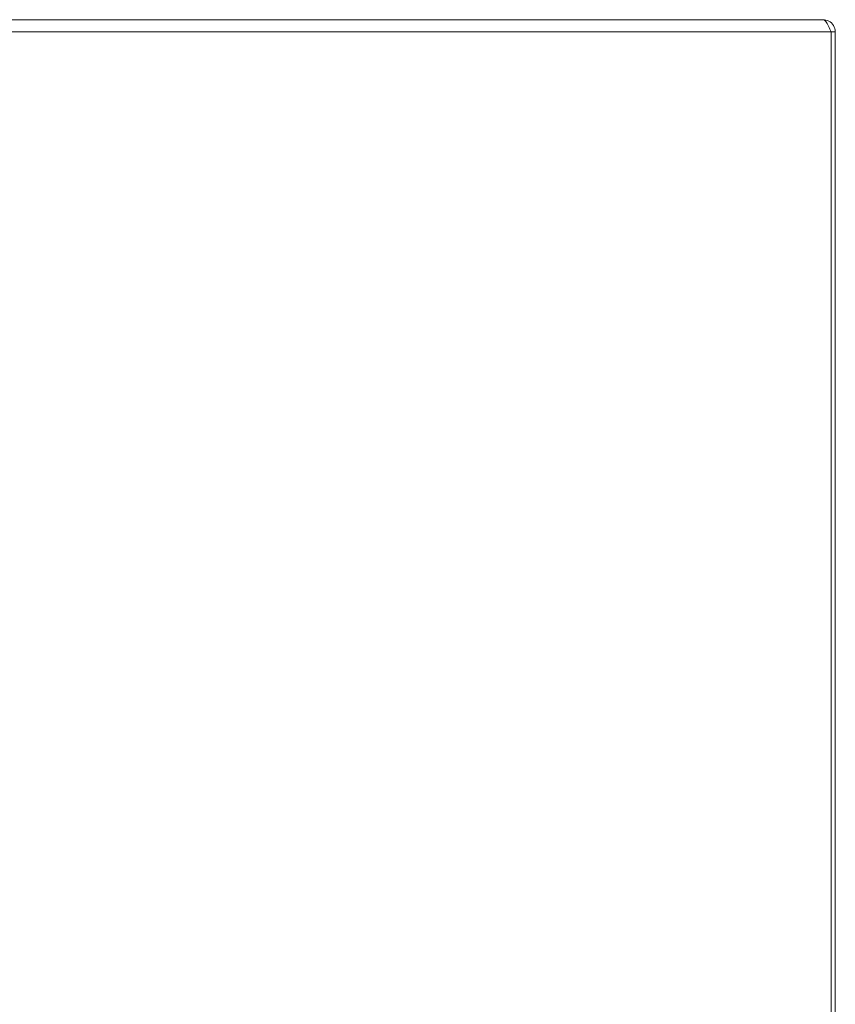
# Model space of a CAD drawing. Header units: inches. Extents: x 1 to 178, y 1 to 113.
# Tile 43 of 66: x 58 to 65, y 100 to 109. Entities that reach past the tile are written whole.
import ezdxf

# ---------------------------------------------------------------- set-up
doc = ezdxf.new("R2010")
doc.units = ezdxf.units.IN
doc.header["$LTSCALE"] = 10.666667
doc.header["$MEASUREMENT"] = 0
doc.layers.add('Visible (ANSI)', color=7, linetype='Continuous', lineweight=13)
doc.layers.add('Visible Narrow (ANSI)', color=7, linetype='Continuous', lineweight=18)

msp = doc.modelspace()

# ---------------------------------------------------------------- linework, layer by layer
at = {"layer": 'Visible (ANSI)'}
for p, q in [((40.9332, 108.788), (64.7227, 108.788)), ((64.791, 108.6828), (64.791, 96.8933)), ((64.791, 108.6828), (64.828, 108.6828)), ((64.828, 96.8933), (64.828, 108.6828))]:
    msp.add_line(p, q, dxfattribs=at)
for points in [[(64.828, 108.6828), (64.828, 108.7212), (64.8051, 108.7587), (64.7709, 108.7763), (64.7561, 108.784), (64.7394, 108.788), (64.7227, 108.788)], [(64.7227, 108.788), (64.7386, 108.788), (64.7544, 108.7651), (64.7703, 108.731), (64.7772, 108.7161), (64.7841, 108.6995), (64.791, 108.6828)]]:
    msp.add_open_spline(points, degree=3, knots=[0, 0, 0, 0, 1.095058, 1.095058, 1.095058, 1.570796, 1.570796, 1.570796, 1.570796], dxfattribs=at)
at = {"layer": 'Visible Narrow (ANSI)'}
msp.add_line((64.791, 108.6828), (40.865, 108.6828), dxfattribs=at)

doc.saveas('drawing.dxf')
